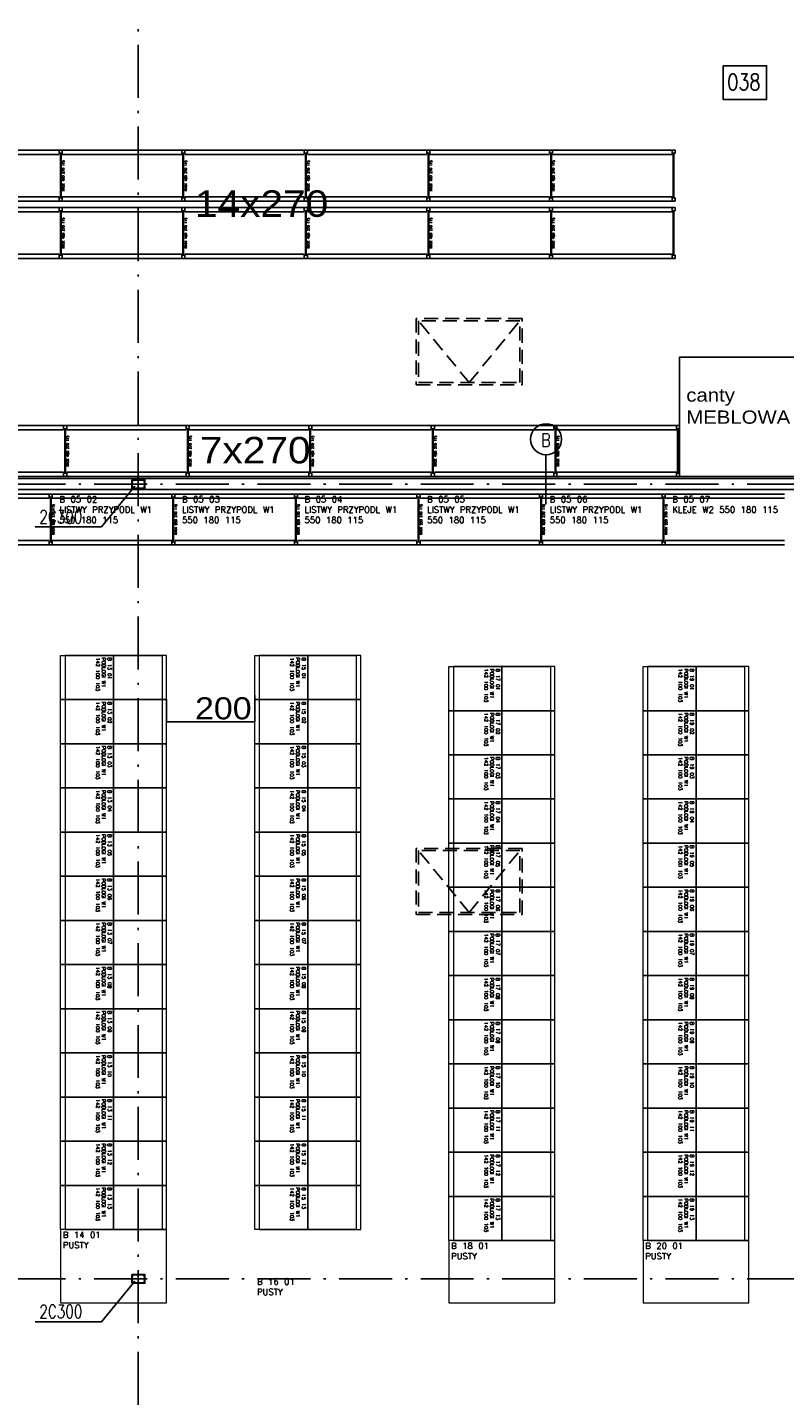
# Model space of a CAD drawing. Extents: x 153948 to 285449, y -89387 to -60195.
# Tile 63 of 101: x 255709 to 257425, y -78706 to -75605. Entities that reach past the tile are written whole.
import ezdxf
from ezdxf.enums import TextEntityAlignment as Align

# ---------------------------------------------------------------- set-up
doc = ezdxf.new("R2010")
doc.units = 0
doc.header["$LTSCALE"] = 100
doc.header["$MEASUREMENT"] = 0
doc.header["$PDMODE"] = 1
doc.linetypes.add('ACAD_ISO10W100', pattern=[18.5, 12, -3, 0.5, -3])
doc.linetypes.add('HIDDEN2', pattern=[4.7625, 3.175, -1.5875])
doc.layers.get('0').update_dxf_attribs({"linetype": 'CONTINUOUS'})
doc.layers.get('DEFPOINTS').update_dxf_attribs({"linetype": 'CONTINUOUS'})
for name, color, linetype in [('1', 2, 'CONTINUOUS'), ('CEGLA', 4, 'CONTINUOUS'), ('K-STA', 2, 'CONTINUOUS'), ('mago', 7, 'CONTINUOUS'), ('OPIS-POM', 2, 'CONTINUOUS'), ('OSIE', 8, 'ACAD_ISO10W100'), ('R-----OP', 2, 'CONTINUOUS'), ('R450', 1, 'CONTINUOUS'), ('RS Minimasa VBA', 7, 'CONTINUOUS'), ('RS REGAŁY', 7, 'CONTINUOUS'), ('TEXT', 11, 'CONTINUOUS'), ('ŚWIETLIK', 2, 'CONTINUOUS')]:
    doc.layers.add(name, color=color, linetype=linetype)
doc.layers.add('RAK 140', color=2, linetype='CONTINUOUS', lineweight=9)
doc.styles.add('arial', font='arial.ttf', dxfattribs={"width": 1.1})
doc.styles.add('DYBY-NORMALNY-0-8-N', font='ROMANS.SHX', dxfattribs={"width": 0.8})
doc.styles.get("Standard").update_dxf_attribs({"font": 'txt.shx'})
doc.styles.add('TXT3', font='SIMPLEX.SHX', dxfattribs={"width": 0.75, "height": 40})
doc.dimstyles.new('srodek', dxfattribs={"dimscale": 100, "dimtxt": 0.5, "dimasz": 0.002, "dimexe": 0, "dimexo": 0, "dimgap": 0.05, "dimtad": 1, "dimjust": 2, "dimrnd": 0.5, "dimzin": 12, "dimtxsty": 'arial', "dimblk": 'ARCHTICK', "dimcen": 0.002, "dimclrt": 7, "dimazin": 0, "dimtfac": 1, "dimtix": 1, "dimtofl": 0, "dimtmove": 2, "dimatfit": 3, "dimldrblk": 'DOT', "dimfxl": 1, "dimtolj": 1, "dimtzin": 0, "dimarcsym": 0})

# ---------------------------------------------------------------- blocks, each defined once
blk = doc.blocks.new('SC300X2')
at = {"layer": '1'}
for points in [[(-15, 10), (-15, 0), (-13.8, 0), (-13.2, 8.1, -0.391021), (-12.2, 9), (12.2, 9, -0.391021), (13.2, 8.1), (13.8, 0), (15, 0), (15, 10)], [(-15, -10), (-15, 0), (-13.8, 0), (-13.2, -8.1, 0.391021), (-12.2, -9), (12.2, -9, 0.391021), (13.2, -8.1), (13.8, 0), (15, 0), (15, -10)]]:
    blk.add_lwpolyline(points, format="xyb", close=True, dxfattribs=at)
blk = doc.blocks.new('_ARCHTICK')
at = {"color": 0, "linetype": 'ByBlock', "const_width": 0.15}
blk.add_lwpolyline([(-0.5, -0.5), (0.5, 0.5)], dxfattribs=at)
blk = doc.blocks.new('*D781')
at = {"layer": 'DEFPOINTS', "color": 0, "transparency": 16777216}
for p in [(256224.4, -77117.7), (256024.4, -77127.7), (256224.4, -77178.2)]:
    blk.add_point(p, dxfattribs=at)
at = {"layer": 'RAK 140', "color": 0, "lineweight": -2, "transparency": 16777216}
for p, q in [((256224.4, -77117.7), (256224.4, -77178.2)), ((256024.4, -77127.7), (256024.4, -77178.2)), ((256024.4, -77178.2), (256224.4, -77178.2))]:
    blk.add_line(p, q, dxfattribs=at)
at = {"layer": 'RAK 140', "color": 0, "lineweight": -2, "transparency": 16777216, "xscale": 0.2, "yscale": 0.2, "zscale": 0.2, "rotation": 180}
blk.add_blockref('_ARCHTICK', (256024.4, -77178.2), dxfattribs=at)
at = {"layer": 'RAK 140', "color": 0, "lineweight": -2, "transparency": 16777216, "xscale": 0.2, "yscale": 0.2, "zscale": 0.2}
blk.add_blockref('_ARCHTICK', (256224.4, -77178.2), dxfattribs=at)
at = {"layer": 'RAK 140', "color": 7, "transparency": 16777216, "insert": (256153.1, -77147.7), "char_height": 50, "attachment_point": 5, "style": 'arial'}
blk.add_mtext('\\A1;200', dxfattribs=at)
blk = doc.blocks.new('_Dot')
at = {"color": 0, "linetype": 'ByBlock', "lineweight": -2}
blk.add_line((-0.5, 0), (-1, 0), dxfattribs=at)
at = {"color": 0, "linetype": 'ByBlock', "const_width": 0.5}
blk.add_lwpolyline([(-0.25, 0, 1), (0.25, 0, 1)], format="xyb", close=True, dxfattribs=at)
blk = doc.blocks.new('RACK 450 270 115')
at = {"color": 1}
for p, q in [((2.75, 108), (2.75, 7)), ((4.25, 108), (4.25, 7)), ((7, 115), (277.8, 115)), ((7, 105.5), (277.8, 105.5)), ((7, 9.5), (277.8, 9.5)), ((7, 0), (277.8, 0))]:
    blk.add_line(p, q, dxfattribs=at)
for points in [[(0, 108), (7, 108), (7, 115), (0, 115)], [(0, 0), (7, 0), (7, 7), (0, 7)]]:
    blk.add_lwpolyline(points, close=True, dxfattribs=at)
at = {"color": 1, "insert": (9.25, 57.5), "char_height": 5, "width": 101, "attachment_point": 5, "rotation": 90}
blk.add_mtext('RACK 450 270 115', dxfattribs=at)
blk = doc.blocks.new('RACK 550 270 115')
at = {"color": 6}
for p, q in [((2.75, 108), (2.75, 7)), ((4.25, 108), (4.25, 7)), ((7, 115), (277.8, 115)), ((7, 105.5), (277.8, 105.5)), ((7, 9.5), (277.8, 9.5)), ((7, 0), (277.8, 0))]:
    blk.add_line(p, q, dxfattribs=at)
for points in [[(0, 108), (7, 108), (7, 115), (0, 115)], [(0, 0), (7, 0), (7, 7), (0, 7)]]:
    blk.add_lwpolyline(points, close=True, dxfattribs=at)
at = {"color": 6, "insert": (9.25, 57.5), "char_height": 5, "width": 101, "attachment_point": 5, "rotation": 90}
blk.add_mtext('RACK 550 270 115', dxfattribs=at)
blk = doc.blocks.new('NOGA RACK 450 007 115')
at = {"color": 1}
for p, q in [((2.75, 108), (2.75, 7)), ((4.25, 108), (4.25, 7))]:
    blk.add_line(p, q, dxfattribs=at)
for points in [[(0, 108), (7, 108), (7, 115), (0, 115)], [(0, 0), (7, 0), (7, 7), (0, 7)]]:
    blk.add_lwpolyline(points, close=True, dxfattribs=at)

msp = doc.modelspace()

# ---------------------------------------------------------------- linework, layer by layer
at = {"layer": 'CEGLA', "ltscale": 0.1}
for p, q in [((254680.4, -76627.05), (258473.4, -76627.05)), ((254680.4, -76652.05), (258473.4, -76652.05))]:
    msp.add_line(p, q, dxfattribs=at)
at = {"layer": 'OPIS-POM'}
msp.add_lwpolyline([(257285.77, -75692.2), (257384.44, -75692.2), (257384.44, -75768.52), (257285.77, -75768.52)], close=True, dxfattribs=at)
at = {"layer": 'OSIE', "ltscale": 0.1}
for p, q in [((255960.4, -86679.55), (255960.4, -73374.65)), ((247720.4, -76639.55), (263229.19, -76639.55)), ((247720.4, -78439.55), (263229.19, -78439.55))]:
    msp.add_line(p, q, dxfattribs=at)
at = {"layer": 'R-----OP'}
msp.add_line((256884.16, -76685.05), (256884.16, -76573.31), dxfattribs=at)
msp.add_circle((256884.55, -76538.14), 35.19, dxfattribs=at)
at = {"layer": 'R450'}
msp.add_lwpolyline([(257187.09, -76622.05), (257487.09, -76622.05), (257487.09, -76352.05), (257187.09, -76352.05)], close=True, dxfattribs=at)
at = {"layer": 'RAK 140'}
for points in [[(255784.42, -77127.72), (255784.42, -77027.72), (255904.42, -77027.72), (255904.42, -77127.72)], [(255904.42, -77027.72), (255794.42, -77027.72), (255794.42, -77127.72), (255904.42, -77127.72)], [(256024.42, -77127.72), (256024.42, -77027.72), (255904.42, -77027.72), (255904.42, -77127.72)], [(255904.42, -77027.72), (256014.42, -77027.72), (256014.42, -77127.72), (255904.42, -77127.72)], [(256224.42, -77127.72), (256224.42, -77027.72), (256344.42, -77027.72), (256344.42, -77127.72)], [(256344.42, -77027.72), (256234.42, -77027.72), (256234.42, -77127.72), (256344.42, -77127.72)], [(256464.42, -77127.72), (256464.42, -77027.72), (256344.42, -77027.72), (256344.42, -77127.72)], [(256344.42, -77027.72), (256454.42, -77027.72), (256454.42, -77127.72), (256344.42, -77127.72)], [(256664.42, -77152.72), (256664.42, -77052.72), (256784.42, -77052.72), (256784.42, -77152.72)], [(256784.42, -77052.72), (256674.42, -77052.72), (256674.42, -77152.72), (256784.42, -77152.72)], [(256904.42, -77152.72), (256904.42, -77052.72), (256784.42, -77052.72), (256784.42, -77152.72)], [(256784.42, -77052.72), (256894.42, -77052.72), (256894.42, -77152.72), (256784.42, -77152.72)], [(257104.42, -77152.72), (257104.42, -77052.72), (257224.42, -77052.72), (257224.42, -77152.72)], [(257224.42, -77052.72), (257114.42, -77052.72), (257114.42, -77152.72), (257224.42, -77152.72)], [(257344.42, -77152.72), (257344.42, -77052.72), (257224.42, -77052.72), (257224.42, -77152.72)], [(257224.42, -77052.72), (257334.42, -77052.72), (257334.42, -77152.72), (257224.42, -77152.72)], [(255784.42, -77227.72), (255784.42, -77127.72), (255904.42, -77127.72), (255904.42, -77227.72)], [(255904.42, -77127.72), (255794.42, -77127.72), (255794.42, -77227.72), (255904.42, -77227.72)], [(256024.42, -77227.72), (256024.42, -77127.72), (255904.42, -77127.72), (255904.42, -77227.72)], [(255904.42, -77127.72), (256014.42, -77127.72), (256014.42, -77227.72), (255904.42, -77227.72)], [(256224.42, -77227.72), (256224.42, -77127.72), (256344.42, -77127.72), (256344.42, -77227.72)], [(256344.42, -77127.72), (256234.42, -77127.72), (256234.42, -77227.72), (256344.42, -77227.72)], [(256464.42, -77227.72), (256464.42, -77127.72), (256344.42, -77127.72), (256344.42, -77227.72)], [(256344.42, -77127.72), (256454.42, -77127.72), (256454.42, -77227.72), (256344.42, -77227.72)], [(256664.42, -77252.72), (256664.42, -77152.72), (256784.42, -77152.72), (256784.42, -77252.72)], [(256784.42, -77152.72), (256674.42, -77152.72), (256674.42, -77252.72), (256784.42, -77252.72)], [(256904.42, -77252.72), (256904.42, -77152.72), (256784.42, -77152.72), (256784.42, -77252.72)], [(256784.42, -77152.72), (256894.42, -77152.72), (256894.42, -77252.72), (256784.42, -77252.72)], [(257104.42, -77252.72), (257104.42, -77152.72), (257224.42, -77152.72), (257224.42, -77252.72)], [(257224.42, -77152.72), (257114.42, -77152.72), (257114.42, -77252.72), (257224.42, -77252.72)], [(257344.42, -77252.72), (257344.42, -77152.72), (257224.42, -77152.72), (257224.42, -77252.72)], [(257224.42, -77152.72), (257334.42, -77152.72), (257334.42, -77252.72), (257224.42, -77252.72)], [(255784.42, -77327.72), (255784.42, -77227.72), (255904.42, -77227.72), (255904.42, -77327.72)], [(255904.42, -77227.72), (255794.42, -77227.72), (255794.42, -77327.72), (255904.42, -77327.72)], [(256024.42, -77327.72), (256024.42, -77227.72), (255904.42, -77227.72), (255904.42, -77327.72)], [(255904.42, -77227.72), (256014.42, -77227.72), (256014.42, -77327.72), (255904.42, -77327.72)], [(256224.42, -77327.72), (256224.42, -77227.72), (256344.42, -77227.72), (256344.42, -77327.72)], [(256344.42, -77227.72), (256234.42, -77227.72), (256234.42, -77327.72), (256344.42, -77327.72)], [(256464.42, -77327.72), (256464.42, -77227.72), (256344.42, -77227.72), (256344.42, -77327.72)], [(256344.42, -77227.72), (256454.42, -77227.72), (256454.42, -77327.72), (256344.42, -77327.72)], [(256664.42, -77352.72), (256664.42, -77252.72), (256784.42, -77252.72), (256784.42, -77352.72)], [(256784.42, -77252.72), (256674.42, -77252.72), (256674.42, -77352.72), (256784.42, -77352.72)], [(256904.42, -77352.72), (256904.42, -77252.72), (256784.42, -77252.72), (256784.42, -77352.72)], [(256784.42, -77252.72), (256894.42, -77252.72), (256894.42, -77352.72), (256784.42, -77352.72)], [(257104.42, -77352.72), (257104.42, -77252.72), (257224.42, -77252.72), (257224.42, -77352.72)], [(257224.42, -77252.72), (257114.42, -77252.72), (257114.42, -77352.72), (257224.42, -77352.72)], [(257344.42, -77352.72), (257344.42, -77252.72), (257224.42, -77252.72), (257224.42, -77352.72)], [(257224.42, -77252.72), (257334.42, -77252.72), (257334.42, -77352.72), (257224.42, -77352.72)], [(255784.42, -77427.72), (255784.42, -77327.72), (255904.42, -77327.72), (255904.42, -77427.72)], [(255904.42, -77327.72), (255794.42, -77327.72), (255794.42, -77427.72), (255904.42, -77427.72)], [(256024.42, -77427.72), (256024.42, -77327.72), (255904.42, -77327.72), (255904.42, -77427.72)], [(255904.42, -77327.72), (256014.42, -77327.72), (256014.42, -77427.72), (255904.42, -77427.72)], [(256224.42, -77427.72), (256224.42, -77327.72), (256344.42, -77327.72), (256344.42, -77427.72)], [(256344.42, -77327.72), (256234.42, -77327.72), (256234.42, -77427.72), (256344.42, -77427.72)], [(256464.42, -77427.72), (256464.42, -77327.72), (256344.42, -77327.72), (256344.42, -77427.72)], [(256344.42, -77327.72), (256454.42, -77327.72), (256454.42, -77427.72), (256344.42, -77427.72)], [(256664.42, -77452.72), (256664.42, -77352.72), (256784.42, -77352.72), (256784.42, -77452.72)], [(256784.42, -77352.72), (256674.42, -77352.72), (256674.42, -77452.72), (256784.42, -77452.72)], [(256904.42, -77452.72), (256904.42, -77352.72), (256784.42, -77352.72), (256784.42, -77452.72)], [(256784.42, -77352.72), (256894.42, -77352.72), (256894.42, -77452.72), (256784.42, -77452.72)], [(257104.42, -77452.72), (257104.42, -77352.72), (257224.42, -77352.72), (257224.42, -77452.72)], [(257224.42, -77352.72), (257114.42, -77352.72), (257114.42, -77452.72), (257224.42, -77452.72)], [(257344.42, -77452.72), (257344.42, -77352.72), (257224.42, -77352.72), (257224.42, -77452.72)], [(257224.42, -77352.72), (257334.42, -77352.72), (257334.42, -77452.72), (257224.42, -77452.72)], [(255784.42, -77527.72), (255784.42, -77427.72), (255904.42, -77427.72), (255904.42, -77527.72)], [(255904.42, -77427.72), (255794.42, -77427.72), (255794.42, -77527.72), (255904.42, -77527.72)], [(256024.42, -77527.72), (256024.42, -77427.72), (255904.42, -77427.72), (255904.42, -77527.72)], [(255904.42, -77427.72), (256014.42, -77427.72), (256014.42, -77527.72), (255904.42, -77527.72)], [(256224.42, -77527.72), (256224.42, -77427.72), (256344.42, -77427.72), (256344.42, -77527.72)], [(256344.42, -77427.72), (256234.42, -77427.72), (256234.42, -77527.72), (256344.42, -77527.72)], [(256464.42, -77527.72), (256464.42, -77427.72), (256344.42, -77427.72), (256344.42, -77527.72)], [(256344.42, -77427.72), (256454.42, -77427.72), (256454.42, -77527.72), (256344.42, -77527.72)], [(256664.42, -77552.72), (256664.42, -77452.72), (256784.42, -77452.72), (256784.42, -77552.72)], [(256784.42, -77452.72), (256674.42, -77452.72), (256674.42, -77552.72), (256784.42, -77552.72)], [(256904.42, -77552.72), (256904.42, -77452.72), (256784.42, -77452.72), (256784.42, -77552.72)], [(256784.42, -77452.72), (256894.42, -77452.72), (256894.42, -77552.72), (256784.42, -77552.72)], [(257104.42, -77552.72), (257104.42, -77452.72), (257224.42, -77452.72), (257224.42, -77552.72)], [(257224.42, -77452.72), (257114.42, -77452.72), (257114.42, -77552.72), (257224.42, -77552.72)], [(257344.42, -77552.72), (257344.42, -77452.72), (257224.42, -77452.72), (257224.42, -77552.72)], [(257224.42, -77452.72), (257334.42, -77452.72), (257334.42, -77552.72), (257224.42, -77552.72)], [(255784.42, -77627.72), (255784.42, -77527.72), (255904.42, -77527.72), (255904.42, -77627.72)], [(255904.42, -77527.72), (255794.42, -77527.72), (255794.42, -77627.72), (255904.42, -77627.72)], [(256024.42, -77627.72), (256024.42, -77527.72), (255904.42, -77527.72), (255904.42, -77627.72)], [(255904.42, -77527.72), (256014.42, -77527.72), (256014.42, -77627.72), (255904.42, -77627.72)], [(256224.42, -77627.72), (256224.42, -77527.72), (256344.42, -77527.72), (256344.42, -77627.72)], [(256344.42, -77527.72), (256234.42, -77527.72), (256234.42, -77627.72), (256344.42, -77627.72)], [(256464.42, -77627.72), (256464.42, -77527.72), (256344.42, -77527.72), (256344.42, -77627.72)], [(256344.42, -77527.72), (256454.42, -77527.72), (256454.42, -77627.72), (256344.42, -77627.72)], [(256664.42, -77652.72), (256664.42, -77552.72), (256784.42, -77552.72), (256784.42, -77652.72)], [(256784.42, -77552.72), (256674.42, -77552.72), (256674.42, -77652.72), (256784.42, -77652.72)], [(256904.42, -77652.72), (256904.42, -77552.72), (256784.42, -77552.72), (256784.42, -77652.72)], [(256784.42, -77552.72), (256894.42, -77552.72), (256894.42, -77652.72), (256784.42, -77652.72)], [(257104.42, -77652.72), (257104.42, -77552.72), (257224.42, -77552.72), (257224.42, -77652.72)], [(257224.42, -77552.72), (257114.42, -77552.72), (257114.42, -77652.72), (257224.42, -77652.72)], [(257344.42, -77652.72), (257344.42, -77552.72), (257224.42, -77552.72), (257224.42, -77652.72)], [(257224.42, -77552.72), (257334.42, -77552.72), (257334.42, -77652.72), (257224.42, -77652.72)], [(255784.42, -77727.72), (255784.42, -77627.72), (255904.42, -77627.72), (255904.42, -77727.72)], [(255904.42, -77627.72), (255794.42, -77627.72), (255794.42, -77727.72), (255904.42, -77727.72)], [(256024.42, -77727.72), (256024.42, -77627.72), (255904.42, -77627.72), (255904.42, -77727.72)], [(255904.42, -77627.72), (256014.42, -77627.72), (256014.42, -77727.72), (255904.42, -77727.72)], [(256224.42, -77727.72), (256224.42, -77627.72), (256344.42, -77627.72), (256344.42, -77727.72)], [(256344.42, -77627.72), (256234.42, -77627.72), (256234.42, -77727.72), (256344.42, -77727.72)], [(256464.42, -77727.72), (256464.42, -77627.72), (256344.42, -77627.72), (256344.42, -77727.72)], [(256344.42, -77627.72), (256454.42, -77627.72), (256454.42, -77727.72), (256344.42, -77727.72)], [(256664.42, -77752.72), (256664.42, -77652.72), (256784.42, -77652.72), (256784.42, -77752.72)], [(256784.42, -77652.72), (256674.42, -77652.72), (256674.42, -77752.72), (256784.42, -77752.72)], [(256904.42, -77752.72), (256904.42, -77652.72), (256784.42, -77652.72), (256784.42, -77752.72)], [(256784.42, -77652.72), (256894.42, -77652.72), (256894.42, -77752.72), (256784.42, -77752.72)], [(257104.42, -77752.72), (257104.42, -77652.72), (257224.42, -77652.72), (257224.42, -77752.72)], [(257224.42, -77652.72), (257114.42, -77652.72), (257114.42, -77752.72), (257224.42, -77752.72)], [(257344.42, -77752.72), (257344.42, -77652.72), (257224.42, -77652.72), (257224.42, -77752.72)], [(257224.42, -77652.72), (257334.42, -77652.72), (257334.42, -77752.72), (257224.42, -77752.72)], [(255784.42, -77827.72), (255784.42, -77727.72), (255904.42, -77727.72), (255904.42, -77827.72)], [(255904.42, -77727.72), (255794.42, -77727.72), (255794.42, -77827.72), (255904.42, -77827.72)], [(256024.42, -77827.72), (256024.42, -77727.72), (255904.42, -77727.72), (255904.42, -77827.72)], [(255904.42, -77727.72), (256014.42, -77727.72), (256014.42, -77827.72), (255904.42, -77827.72)], [(256224.42, -77827.72), (256224.42, -77727.72), (256344.42, -77727.72), (256344.42, -77827.72)], [(256344.42, -77727.72), (256234.42, -77727.72), (256234.42, -77827.72), (256344.42, -77827.72)], [(256464.42, -77827.72), (256464.42, -77727.72), (256344.42, -77727.72), (256344.42, -77827.72)], [(256344.42, -77727.72), (256454.42, -77727.72), (256454.42, -77827.72), (256344.42, -77827.72)], [(256664.42, -77852.72), (256664.42, -77752.72), (256784.42, -77752.72), (256784.42, -77852.72)], [(256784.42, -77752.72), (256674.42, -77752.72), (256674.42, -77852.72), (256784.42, -77852.72)], [(256904.42, -77852.72), (256904.42, -77752.72), (256784.42, -77752.72), (256784.42, -77852.72)], [(256784.42, -77752.72), (256894.42, -77752.72), (256894.42, -77852.72), (256784.42, -77852.72)], [(257104.42, -77852.72), (257104.42, -77752.72), (257224.42, -77752.72), (257224.42, -77852.72)], [(257224.42, -77752.72), (257114.42, -77752.72), (257114.42, -77852.72), (257224.42, -77852.72)], [(257344.42, -77852.72), (257344.42, -77752.72), (257224.42, -77752.72), (257224.42, -77852.72)], [(257224.42, -77752.72), (257334.42, -77752.72), (257334.42, -77852.72), (257224.42, -77852.72)], [(255784.42, -77927.72), (255784.42, -77827.72), (255904.42, -77827.72), (255904.42, -77927.72)], [(255904.42, -77827.72), (255794.42, -77827.72), (255794.42, -77927.72), (255904.42, -77927.72)], [(256024.42, -77927.72), (256024.42, -77827.72), (255904.42, -77827.72), (255904.42, -77927.72)], [(255904.42, -77827.72), (256014.42, -77827.72), (256014.42, -77927.72), (255904.42, -77927.72)], [(256224.42, -77927.72), (256224.42, -77827.72), (256344.42, -77827.72), (256344.42, -77927.72)], [(256344.42, -77827.72), (256234.42, -77827.72), (256234.42, -77927.72), (256344.42, -77927.72)], [(256464.42, -77927.72), (256464.42, -77827.72), (256344.42, -77827.72), (256344.42, -77927.72)], [(256344.42, -77827.72), (256454.42, -77827.72), (256454.42, -77927.72), (256344.42, -77927.72)], [(256664.42, -77952.72), (256664.42, -77852.72), (256784.42, -77852.72), (256784.42, -77952.72)], [(256784.42, -77852.72), (256674.42, -77852.72), (256674.42, -77952.72), (256784.42, -77952.72)], [(256904.42, -77952.72), (256904.42, -77852.72), (256784.42, -77852.72), (256784.42, -77952.72)], [(256784.42, -77852.72), (256894.42, -77852.72), (256894.42, -77952.72), (256784.42, -77952.72)], [(257104.42, -77952.72), (257104.42, -77852.72), (257224.42, -77852.72), (257224.42, -77952.72)], [(257224.42, -77852.72), (257114.42, -77852.72), (257114.42, -77952.72), (257224.42, -77952.72)], [(257344.42, -77952.72), (257344.42, -77852.72), (257224.42, -77852.72), (257224.42, -77952.72)], [(257224.42, -77852.72), (257334.42, -77852.72), (257334.42, -77952.72), (257224.42, -77952.72)], [(255784.42, -78027.72), (255784.42, -77927.72), (255904.42, -77927.72), (255904.42, -78027.72)], [(255904.42, -77927.72), (255794.42, -77927.72), (255794.42, -78027.72), (255904.42, -78027.72)], [(256024.42, -78027.72), (256024.42, -77927.72), (255904.42, -77927.72), (255904.42, -78027.72)], [(255904.42, -77927.72), (256014.42, -77927.72), (256014.42, -78027.72), (255904.42, -78027.72)], [(256224.42, -78027.72), (256224.42, -77927.72), (256344.42, -77927.72), (256344.42, -78027.72)], [(256344.42, -77927.72), (256234.42, -77927.72), (256234.42, -78027.72), (256344.42, -78027.72)], [(256464.42, -78027.72), (256464.42, -77927.72), (256344.42, -77927.72), (256344.42, -78027.72)], [(256344.42, -77927.72), (256454.42, -77927.72), (256454.42, -78027.72), (256344.42, -78027.72)], [(256664.42, -78052.72), (256664.42, -77952.72), (256784.42, -77952.72), (256784.42, -78052.72)], [(256784.42, -77952.72), (256674.42, -77952.72), (256674.42, -78052.72), (256784.42, -78052.72)], [(256904.42, -78052.72), (256904.42, -77952.72), (256784.42, -77952.72), (256784.42, -78052.72)], [(256784.42, -77952.72), (256894.42, -77952.72), (256894.42, -78052.72), (256784.42, -78052.72)], [(257104.42, -78052.72), (257104.42, -77952.72), (257224.42, -77952.72), (257224.42, -78052.72)], [(257224.42, -77952.72), (257114.42, -77952.72), (257114.42, -78052.72), (257224.42, -78052.72)], [(257344.42, -78052.72), (257344.42, -77952.72), (257224.42, -77952.72), (257224.42, -78052.72)], [(257224.42, -77952.72), (257334.42, -77952.72), (257334.42, -78052.72), (257224.42, -78052.72)], [(255784.42, -78127.72), (255784.42, -78027.72), (255904.42, -78027.72), (255904.42, -78127.72)], [(255904.42, -78027.72), (255794.42, -78027.72), (255794.42, -78127.72), (255904.42, -78127.72)], [(256024.42, -78127.72), (256024.42, -78027.72), (255904.42, -78027.72), (255904.42, -78127.72)], [(255904.42, -78027.72), (256014.42, -78027.72), (256014.42, -78127.72), (255904.42, -78127.72)], [(256224.42, -78127.72), (256224.42, -78027.72), (256344.42, -78027.72), (256344.42, -78127.72)], [(256344.42, -78027.72), (256234.42, -78027.72), (256234.42, -78127.72), (256344.42, -78127.72)], [(256464.42, -78127.72), (256464.42, -78027.72), (256344.42, -78027.72), (256344.42, -78127.72)], [(256344.42, -78027.72), (256454.42, -78027.72), (256454.42, -78127.72), (256344.42, -78127.72)], [(256664.42, -78152.72), (256664.42, -78052.72), (256784.42, -78052.72), (256784.42, -78152.72)], [(256784.42, -78052.72), (256674.42, -78052.72), (256674.42, -78152.72), (256784.42, -78152.72)], [(256904.42, -78152.72), (256904.42, -78052.72), (256784.42, -78052.72), (256784.42, -78152.72)], [(256784.42, -78052.72), (256894.42, -78052.72), (256894.42, -78152.72), (256784.42, -78152.72)], [(257104.42, -78152.72), (257104.42, -78052.72), (257224.42, -78052.72), (257224.42, -78152.72)], [(257224.42, -78052.72), (257114.42, -78052.72), (257114.42, -78152.72), (257224.42, -78152.72)], [(257344.42, -78152.72), (257344.42, -78052.72), (257224.42, -78052.72), (257224.42, -78152.72)], [(257224.42, -78052.72), (257334.42, -78052.72), (257334.42, -78152.72), (257224.42, -78152.72)], [(255784.42, -78227.72), (255784.42, -78127.72), (255904.42, -78127.72), (255904.42, -78227.72)], [(255904.42, -78127.72), (255794.42, -78127.72), (255794.42, -78227.72), (255904.42, -78227.72)], [(256024.42, -78227.72), (256024.42, -78127.72), (255904.42, -78127.72), (255904.42, -78227.72)], [(255904.42, -78127.72), (256014.42, -78127.72), (256014.42, -78227.72), (255904.42, -78227.72)], [(256224.42, -78227.72), (256224.42, -78127.72), (256344.42, -78127.72), (256344.42, -78227.72)], [(256344.42, -78127.72), (256234.42, -78127.72), (256234.42, -78227.72), (256344.42, -78227.72)], [(256464.42, -78227.72), (256464.42, -78127.72), (256344.42, -78127.72), (256344.42, -78227.72)], [(256344.42, -78127.72), (256454.42, -78127.72), (256454.42, -78227.72), (256344.42, -78227.72)], [(256664.42, -78252.72), (256664.42, -78152.72), (256784.42, -78152.72), (256784.42, -78252.72)], [(256784.42, -78152.72), (256674.42, -78152.72), (256674.42, -78252.72), (256784.42, -78252.72)], [(256904.42, -78252.72), (256904.42, -78152.72), (256784.42, -78152.72), (256784.42, -78252.72)], [(256784.42, -78152.72), (256894.42, -78152.72), (256894.42, -78252.72), (256784.42, -78252.72)], [(257104.42, -78252.72), (257104.42, -78152.72), (257224.42, -78152.72), (257224.42, -78252.72)], [(257224.42, -78152.72), (257114.42, -78152.72), (257114.42, -78252.72), (257224.42, -78252.72)], [(257344.42, -78252.72), (257344.42, -78152.72), (257224.42, -78152.72), (257224.42, -78252.72)], [(257224.42, -78152.72), (257334.42, -78152.72), (257334.42, -78252.72), (257224.42, -78252.72)], [(255784.42, -78327.72), (255784.42, -78227.72), (255904.42, -78227.72), (255904.42, -78327.72)], [(255904.42, -78227.72), (255794.42, -78227.72), (255794.42, -78327.72), (255904.42, -78327.72)], [(256024.42, -78327.72), (256024.42, -78227.72), (255904.42, -78227.72), (255904.42, -78327.72)], [(255904.42, -78227.72), (256014.42, -78227.72), (256014.42, -78327.72), (255904.42, -78327.72)], [(256224.42, -78327.72), (256224.42, -78227.72), (256344.42, -78227.72), (256344.42, -78327.72)], [(256344.42, -78227.72), (256234.42, -78227.72), (256234.42, -78327.72), (256344.42, -78327.72)], [(256464.42, -78327.72), (256464.42, -78227.72), (256344.42, -78227.72), (256344.42, -78327.72)], [(256344.42, -78227.72), (256454.42, -78227.72), (256454.42, -78327.72), (256344.42, -78327.72)], [(256664.42, -78352.72), (256664.42, -78252.72), (256784.42, -78252.72), (256784.42, -78352.72)], [(256784.42, -78252.72), (256674.42, -78252.72), (256674.42, -78352.72), (256784.42, -78352.72)], [(256904.42, -78352.72), (256904.42, -78252.72), (256784.42, -78252.72), (256784.42, -78352.72)], [(256784.42, -78252.72), (256894.42, -78252.72), (256894.42, -78352.72), (256784.42, -78352.72)], [(257104.42, -78352.72), (257104.42, -78252.72), (257224.42, -78252.72), (257224.42, -78352.72)], [(257224.42, -78252.72), (257114.42, -78252.72), (257114.42, -78352.72), (257224.42, -78352.72)], [(257344.42, -78352.72), (257344.42, -78252.72), (257224.42, -78252.72), (257224.42, -78352.72)], [(257224.42, -78252.72), (257334.42, -78252.72), (257334.42, -78352.72), (257224.42, -78352.72)], [(255784.42, -78493.72), (256024.42, -78493.72), (256024.42, -78327.72), (255784.42, -78327.72)], [(256664.42, -78493.72), (256904.42, -78493.72), (256904.42, -78352.72), (256664.42, -78352.72)], [(257344.42, -78352.72), (257104.42, -78352.72), (257104.42, -78493.72), (257344.42, -78493.72)]]:
    msp.add_lwpolyline(points, close=True, dxfattribs=at)
at = {"layer": 'TEXT'}
for p, q in [((255877.03, -76736.45), (255952.9, -76644.55)), ((255726.36, -76736.45), (255877.03, -76736.45)), ((255877.03, -78536.45), (255952.9, -78444.55)), ((255726.36, -78536.45), (255877.03, -78536.45))]:
    msp.add_line(p, q, dxfattribs=at)
at = {"layer": 'ŚWIETLIK', "linetype": 'HIDDEN2', "ltscale": 0.1}
for p, q in [((256710.4, -76409.55), (256595.4, -76269.55)), ((256710.4, -76409.55), (256825.4, -76269.55)), ((256710.4, -77609.55), (256595.4, -77469.55)), ((256710.4, -77609.55), (256825.4, -77469.55))]:
    msp.add_line(p, q, dxfattribs=at)
for points in [[(256590.4, -76414.55), (256830.4, -76414.55), (256830.4, -76264.55), (256590.4, -76264.55)], [(256595.4, -76409.55), (256825.4, -76409.55), (256825.4, -76269.55), (256595.4, -76269.55)], [(256590.4, -77614.55), (256830.4, -77614.55), (256830.4, -77464.55), (256590.4, -77464.55)], [(256595.4, -77609.55), (256825.4, -77609.55), (256825.4, -77469.55), (256595.4, -77469.55)]]:
    msp.add_lwpolyline(points, close=True, dxfattribs=at)

# ---------------------------------------------------------------- block references
at = {"layer": 'K-STA', "ltscale": 0.5}
for p in [(255960.4, -76639.55), (255960.4, -78439.55)]:
    msp.add_blockref('SC300X2', p, dxfattribs=at)
at = {"layer": 'RS REGAŁY'}
for name, p in [('RACK 450 270 115', (255503.29, -75998.45)), ('RACK 450 270 115', (255781.09, -75998.45)), ('RACK 450 270 115', (256058.89, -75998.45)), ('RACK 450 270 115', (256336.69, -75998.45)), ('RACK 450 270 115', (256614.49, -75998.45)), ('RACK 450 270 115', (256892.29, -75998.45)), ('NOGA RACK 450 007 115', (257170.09, -75998.45)), ('RACK 450 270 115', (255503.29, -76128.45)), ('RACK 450 270 115', (255781.09, -76128.45)), ('RACK 450 270 115', (256058.89, -76128.45)), ('RACK 450 270 115', (256336.69, -76128.45)), ('RACK 450 270 115', (256614.49, -76128.45)), ('RACK 450 270 115', (256892.29, -76128.45)), ('NOGA RACK 450 007 115', (257170.09, -76128.45)), ('RACK 450 270 115', (255513.29, -76622.05)), ('RACK 450 270 115', (255791.09, -76622.05)), ('RACK 450 270 115', (256068.89, -76622.05)), ('RACK 450 270 115', (256346.69, -76622.05)), ('RACK 450 270 115', (256624.49, -76622.05)), ('RACK 450 270 115', (256902.29, -76622.05)), ('NOGA RACK 450 007 115', (257180.09, -76622.05)), ('RACK 550 270 115', (255480.69, -76777.05)), ('RACK 550 270 115', (255758.49, -76777.05)), ('RACK 550 270 115', (256036.29, -76777.05)), ('RACK 550 270 115', (256314.09, -76777.05)), ('RACK 550 270 115', (256591.89, -76777.05)), ('RACK 550 270 115', (256869.69, -76777.05)), ('RACK 550 270 115', (257147.49, -76777.05))]:
    msp.add_blockref(name, p, dxfattribs=at)

# ---------------------------------------------------------------- texts
at = {"layer": 'mago', "width": 672.04, "attachment_point": 1, "style": 'arial'}
for s, insert, char_height in [('14x270', (256088.62, -75974.36), 60), ('canty \\PMEBLOWA', (257202.38, -76422.88), 30), ('7x270', (256099.72, -76532.75), 60)]:
    msp.add_mtext(s, dxfattribs=dict(at, insert=insert, char_height=char_height))
at = {"layer": 'OPIS-POM', "style": 'DYBY-NORMALNY-0-8-N', "width": 0.8}
msp.add_text('038', height=36.562, dxfattribs=at).set_placement((257332.97, -75729.02), align=Align.MIDDLE)
at = {"layer": 'R-----OP', "style": 'DYBY-NORMALNY-0-8-N', "width": 0.8}
msp.add_text('B', height=30, dxfattribs=at).set_placement((256884.15, -76540.25), align=Align.MIDDLE)
at = {"layer": 'RS Minimasa VBA', "char_height": 14, "attachment_point": 1}
for s, insert, width in [('B 05 02^M^JLISTWY PRZYPODL W1 550 180 115', (255781.69, -76667.05), 272.8), ('B 05 03^M^JLISTWY PRZYPODL W1 550 180 115', (256059.49, -76667.05), 272.8), ('B 05 04^M^JLISTWY PRZYPODL W1 550 180 115', (256337.29, -76667.05), 272.8), ('B 05 05^M^JLISTWY PRZYPODL W1 550 180 115', (256615.09, -76667.05), 272.8), ('B 05 06^M^JLISTWY PRZYPODL W1 550 180 115', (256892.89, -76667.05), 272.8), ('B 05 07^M^JKLEJE W2 550 180 115', (257170.69, -76667.05), 272.8), ('B 14 01^M^JPUSTY', (255789.42, -78332.72), 235), ('B 18 01^M^JPUSTY', (256669.42, -78357.72), 235), ('B 20 01^M^JPUSTY', (257109.42, -78357.72), 235), ('B 16 01^M^JPUSTY', (256229.42, -78438.72), 235)]:
    msp.add_mtext(s, dxfattribs=dict(at, insert=insert, width=width))
at = {"layer": 'RS Minimasa VBA', "char_height": 8, "width": 95, "attachment_point": 1, "rotation": 270}
for s, insert in [('B 13 01^M^JPODLOGI W1 142 100 103', (255899.42, -77032.72)), ('B 15 01^M^JPODLOGI W1 142 100 103', (256339.42, -77032.72)), ('B 17 01^M^JPODLOGI W1 142 100 103', (256779.42, -77057.72)), ('B 19 01^M^JPODLOGI W1 142 100 103', (257219.42, -77057.72)), ('B 13 02^M^JPODLOGI W1 142 100 103', (255899.42, -77132.72)), ('B 15 02^M^JPODLOGI W1 142 100 103', (256339.42, -77132.72)), ('B 17 02^M^JPODLOGI W1 142 100 103', (256779.42, -77157.72)), ('B 19 02^M^JPODLOGI W1 142 100 103', (257219.42, -77157.72)), ('B 13 03^M^JPODLOGI W1 142 100 103', (255899.42, -77232.72)), ('B 15 03^M^JPODLOGI W1 142 100 103', (256339.42, -77232.72)), ('B 17 03^M^JPODLOGI W1 142 100 103', (256779.42, -77257.72)), ('B 19 03^M^JPODLOGI W1 142 100 103', (257219.42, -77257.72)), ('B 13 04^M^JPODLOGI W1 142 100 103', (255899.42, -77332.72)), ('B 15 04^M^JPODLOGI W1 142 100 103', (256339.42, -77332.72)), ('B 17 04^M^JPODLOGI W1 142 100 103', (256779.42, -77357.72)), ('B 19 04^M^JPODLOGI W1 142 100 103', (257219.42, -77357.72)), ('B 13 05^M^JPODLOGI W1 142 100 103', (255899.42, -77432.72)), ('B 15 05^M^JPODLOGI W1 142 100 103', (256339.42, -77432.72)), ('B 17 05^M^JPODLOGI W1 142 100 103', (256779.42, -77457.72)), ('B 19 05^M^JPODLOGI W1 142 100 103', (257219.42, -77457.72)), ('B 13 06^M^JPODLOGI W1 142 100 103', (255899.42, -77532.72)), ('B 15 06^M^JPODLOGI W1 142 100 103', (256339.42, -77532.72)), ('B 17 06^M^JPODLOGI W1 142 100 103', (256779.42, -77557.72)), ('B 19 06^M^JPODLOGI W1 142 100 103', (257219.42, -77557.72)), ('B 13 07^M^JPODLOGI W1 142 100 103', (255899.42, -77632.72)), ('B 15 07^M^JPODLOGI W1 142 100 103', (256339.42, -77632.72)), ('B 17 07^M^JPODLOGI W1 142 100 103', (256779.42, -77657.72)), ('B 19 07^M^JPODLOGI W1 142 100 103', (257219.42, -77657.72)), ('B 13 08^M^JPODLOGI W1 142 100 103', (255899.42, -77732.72)), ('B 15 08^M^JPODLOGI W1 142 100 103', (256339.42, -77732.72)), ('B 17 08^M^JPODLOGI W1 142 100 103', (256779.42, -77757.72)), ('B 19 08^M^JPODLOGI W1 142 100 103', (257219.42, -77757.72)), ('B 13 09^M^JPODLOGI W1 142 100 103', (255899.42, -77832.72)), ('B 15 09^M^JPODLOGI W1 142 100 103', (256339.42, -77832.72)), ('B 17 09^M^JPODLOGI W1 142 100 103', (256779.42, -77857.72)), ('B 19 09^M^JPODLOGI W1 142 100 103', (257219.42, -77857.72)), ('B 13 10^M^JPODLOGI W1 142 100 103', (255899.42, -77932.72)), ('B 15 10^M^JPODLOGI W1 142 100 103', (256339.42, -77932.72)), ('B 17 10^M^JPODLOGI W1 142 100 103', (256779.42, -77957.72)), ('B 19 10^M^JPODLOGI W1 142 100 103', (257219.42, -77957.72)), ('B 13 11^M^JPODLOGI W1 142 100 103', (255899.42, -78032.72)), ('B 15 11^M^JPODLOGI W1 142 100 103', (256339.42, -78032.72)), ('B 17 11^M^JPODLOGI W1 142 100 103', (256779.42, -78057.72)), ('B 19 11^M^JPODLOGI W1 142 100 103', (257219.42, -78057.72)), ('B 13 12^M^JPODLOGI W1 142 100 103', (255899.42, -78132.72)), ('B 15 12^M^JPODLOGI W1 142 100 103', (256339.42, -78132.72)), ('B 17 12^M^JPODLOGI W1 142 100 103', (256779.42, -78157.72)), ('B 19 12^M^JPODLOGI W1 142 100 103', (257219.42, -78157.72)), ('B 13 13^M^JPODLOGI W1 142 100 103', (255899.42, -78232.72)), ('B 15 13^M^JPODLOGI W1 142 100 103', (256339.42, -78232.72)), ('B 17 13^M^JPODLOGI W1 142 100 103', (256779.42, -78257.72)), ('B 19 13^M^JPODLOGI W1 142 100 103', (257219.42, -78257.72))]:
    msp.add_mtext(s, dxfattribs=dict(at, insert=insert))
at = {"layer": 'TEXT', "style": 'TXT3', "width": 0.75}
for p in [(255736.2, -76728.45), (255736.2, -78528.45)]:
    msp.add_text('2C300', height=30, dxfattribs=at).set_placement(p)

# ---------------------------------------------------------------- dimensions: what is measured, and where the dimension line sits
at = {"layer": 'RAK 140'}
dim = msp.add_linear_dim(base=(256224.42, -77178.22), p1=(256024.42, -77127.72), p2=(256224.42, -77117.72), dimstyle='srodek', override={"dimdec": 0, "dimrnd": 0, "dimtdec": 0, "dimfxl": 24, "dimfxlon": 1}, dxfattribs=at)
dim.commit()
dim.dimension.update_dxf_attribs({"geometry": '*D781', "text_midpoint": (256153.09, -77147.69)})

doc.saveas('drawing.dxf')
